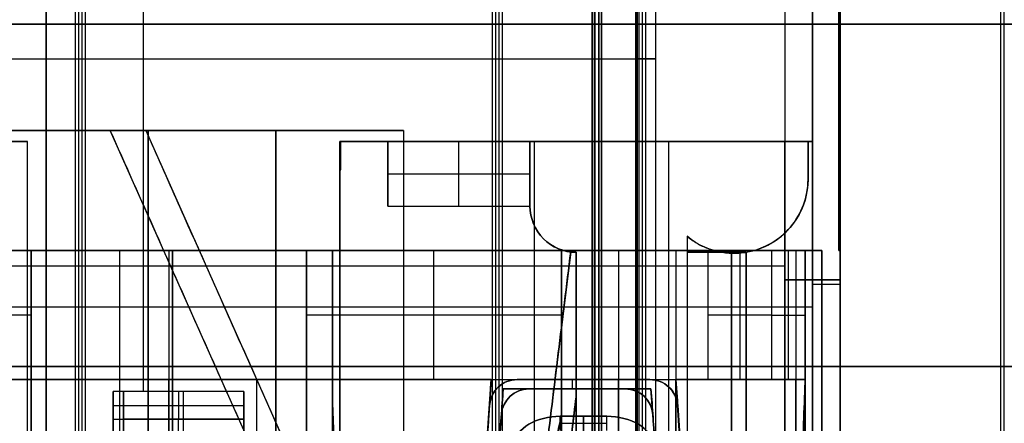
# Model space of a CAD drawing. Header units: millimetres. Extents: x -250 to 250, y -226 to 214.
# Tile 192 of 240: x 134.71 to 145.38, y -152.29 to -147.92. Entities that reach past the tile are written whole.
import ezdxf

# ---------------------------------------------------------------- set-up
doc = ezdxf.new("R2010")
doc.units = ezdxf.units.MM
doc.layers.add('Livello 01', color=7, linetype='Continuous')

# ---------------------------------------------------------------- blocks, each defined once
blk = doc.blocks.new('MCP141A19_02')
at = {"layer": 'Livello 01', "color": 253, "true_color": 0x999999}
for p, q in [((-100, 132, 6), (100, 132, 6)), ((-67.5, 113.5, 6), (67.5, 113.5, 6)), ((67.5, -113.5, 6), (-67.5, -113.5, 6)), ((100, -173.5, 6), (-100, -173.5, 6))]:
    blk.add_line(p, q, dxfattribs=at)

msp = doc.modelspace()

# ---------------------------------------------------------------- linework, layer by layer
at = {"layer": 'Livello 01', "color": 31, "true_color": 0xffcc66}
for p, q in [((139.835, -155.52, 255.468), (139.835, -136.02, 255.468)), ((139.871, -155.476, 231.368), (139.871, -135.976, 231.368)), ((139.907, -155.52, 207.468), (139.907, -136.02, 207.468)), ((139.943, -155.476, 183.368), (139.943, -135.976, 183.368)), ((141.387, -155.52, 233.47), (141.387, -136.02, 233.47)), ((141.423, -155.476, 209.371), (141.423, -135.976, 209.371)), ((141.459, -155.52, 185.47), (141.459, -136.02, 185.47)), ((141.495, -155.476, 161.371), (141.495, -135.976, 161.371))]:
    msp.add_line(p, q, dxfattribs=at)
at = {"layer": 'Livello 01', "color": 254, "true_color": 0xcad1ee}
for p, q in [((141.6, -137.87, 77.72), (141.6, -158.82, 77.72)), ((136.055, -151.95, 89.92), (136.055, -142.16, 89.92)), ((136.055, -151.95, 103.02), (136.055, -142.16, 103.02)), ((143.6, -142.45, 114.52), (143.6, -159.02, 114.52)), ((135.002, -153.85, 121.12), (135.002, -144.55, 121.12)), ((135.002, -144.55, 107.82), (135.002, -153.85, 107.82)), ((143.6, -152.87, 96.47), (143.6, -144.71, 96.47)), ((143.591, -150.42, 120.92), (143.591, -144.901, 120.92)), ((128.5, -148.345, 85.67), (141.4, -148.345, 85.67)), ((128.5, -148.345, 69.77), (141.4, -148.345, 69.77)), ((141.6, -148.345, 85.47), (141.6, -148.345, 69.97)), ((128.95, -149.12, 77.72), (138.87, -149.12, 77.72)), ((138.592, -155.625, 81.29), (135.696, -149.12, 81.29)), ((138.592, -155.625, 80.27), (135.696, -149.12, 80.27)), ((138.592, -155.625, 79.25), (135.696, -149.12, 79.25)), ((138.592, -155.625, 78.23), (135.696, -149.12, 78.23)), ((138.592, -155.625, 77.21), (135.696, -149.12, 77.21)), ((138.592, -155.625, 76.19), (135.696, -149.12, 76.19)), ((138.592, -155.625, 75.17), (135.696, -149.12, 75.17)), ((138.592, -155.625, 74.15), (135.696, -149.12, 74.15)), ((136.079, -149.12, 81.29), (138.87, -155.388, 81.29)), ((136.079, -149.12, 80.27), (138.87, -155.388, 80.27)), ((136.079, -149.12, 79.25), (138.87, -155.388, 79.25)), ((136.079, -149.12, 78.23), (138.87, -155.388, 78.23)), ((136.079, -149.12, 77.21), (138.87, -155.388, 77.21)), ((136.079, -149.12, 76.19), (138.87, -155.388, 76.19)), ((136.079, -149.12, 75.17), (138.87, -155.388, 75.17)), ((136.079, -149.12, 74.15), (138.87, -155.388, 74.15)), ((136.105, -149.12, 71.34), (136.105, -158.77, 71.34)), ((136.105, -149.12, 84.1), (136.105, -158.52, 84.1)), ((137.487, -158.52, 71.77), (137.487, -149.12, 71.77)), ((137.487, -149.12, 83.67), (137.487, -158.52, 83.67)), ((138.87, -149.12, 77.72), (138.87, -158.52, 77.72)), ((134.08, -149.24, 96.47), (134.8, -149.24, 96.47)), ((134.8, -158.42, 96.47), (134.8, -149.24, 96.47)), ((138.185, -149.55, 95.97), (138.185, -149.24, 95.97)), ((138.185, -149.55, 96.97), (138.185, -149.24, 96.97)), ((138.19, -149.24, 96.47), (138.7, -149.24, 96.47)), ((138.19, -149.54, 96.47), (138.19, -149.24, 96.47)), ((138.7, -149.94, 96.47), (138.7, -149.24, 96.47)), ((139.47, -149.94, 99.37), (139.47, -149.24, 99.37)), ((139.47, -149.94, 93.57), (139.47, -149.24, 93.57)), ((140.24, -149.94, 100.695), (140.24, -149.24, 100.695)), ((140.24, -149.94, 92.245), (140.24, -149.24, 92.245)), ((140.29, -154.372, 90.22), (140.29, -149.24, 90.22)), ((140.29, -154.369, 102.72), (140.29, -149.24, 102.72)), ((140.74, -149.24, 102.72), (140.74, -149.24, 102.02)), ((140.74, -149.24, 90.92), (140.74, -149.24, 90.22)), ((141.745, -158.731, 90.92), (141.745, -149.24, 90.92)), ((141.745, -158.731, 102.02), (141.745, -149.24, 102.02)), ((143.25, -149.24, 96.47), (143.3, -149.24, 96.47)), ((143.25, -149.65, 96.47), (143.25, -149.24, 96.47)), ((143.3, -152.87, 96.47), (143.3, -149.24, 96.47)), ((138.19, -149.4, 95.97), (138.18, -149.4, 95.97)), ((138.18, -149.4, 96.97), (138.19, -149.4, 96.97)), ((138.19, -149.39, 96.97), (138.19, -149.39, 95.97)), ((143.25, -149.445, 102.02), (143.25, -149.445, 90.92)), ((138.18, -149.56, 96.47), (138.19, -149.54, 96.47)), ((138.18, -158.42, 96.47), (138.18, -149.56, 96.47)), ((138.185, -149.55, 95.97), (138.185, -149.55, 96.97)), ((138.7, -149.59, 99.37), (140.24, -149.59, 99.37)), ((138.7, -149.59, 93.57), (138.7, -149.59, 99.37)), ((138.7, -149.59, 93.57), (140.24, -149.59, 93.57)), ((140.24, -149.59, 99.37), (140.24, -149.59, 102.02)), ((140.24, -149.59, 93.57), (140.24, -149.59, 90.92)), ((143.25, -149.65, 90.92), (143.25, -149.65, 102.02)), ((138.7, -149.94, 96.47), (140.24, -149.94, 96.47)), ((139.47, -149.94, 99.37), (139.47, -149.94, 93.57)), ((134.84, -150.42, 120.112), (134.84, -154.26, 120.112)), ((135.8, -153.85, 120.92), (135.8, -150.42, 120.92)), ((136.33, -150.42, 120.57), (136.33, -154.199, 120.57)), ((136.36, -150.42, 120.67), (136.36, -150.42, 120.57)), ((136.37, -154.42, 120.87), (136.37, -150.42, 120.87)), ((136.37, -150.42, 120.67), (136.37, -154.42, 120.67)), ((136.642, -150.42, 120.92), (136.642, -150.42, 120.87)), ((137.82, -154.26, 120.112), (137.82, -150.42, 120.112)), ((138.1, -150.42, 114.845), (140.58, -150.42, 114.845)), ((138.1, -150.42, 114.47), (138.1, -158.72, 114.47)), ((139.2, -151.82, 109.085), (139.2, -150.42, 109.085)), ((140.681, -150.436, 92.97), (140.141, -154.831, 92.97)), ((140.681, -150.436, 97.47), (140.141, -154.831, 97.47)), ((140.681, -150.436, 99.97), (140.141, -154.831, 99.97)), ((140.681, -150.436, 95.47), (140.141, -154.831, 95.47)), ((140.58, -150.42, 114.47), (140.58, -158.3, 114.47)), ((140.74, -158.731, 96.469), (140.74, -150.44, 96.469)), ((141.2, -150.42, 120.02), (141.2, -152.531, 120.02)), ((142.262, -150.44, 101.934), (142.262, -150.44, 102.02)), ((142.42, -150.42, 114.845), (143.22, -150.42, 114.845)), ((142.42, -158.3, 114.47), (142.42, -150.42, 114.47)), ((142.45, -150.45, 90.92), (142.45, -150.45, 91.173)), ((142.58, -150.44, 101.702), (142.494, -150.44, 101.702)), ((142.515, -151.82, 109.026), (142.515, -150.42, 109.026)), ((142.58, -158.731, 96.472), (142.58, -150.44, 96.472)), ((142.86, -151.82, 110.276), (142.86, -150.42, 110.276)), ((143.04, -151.82, 111.533), (143.04, -150.42, 111.533)), ((143.22, -150.42, 117.545), (143.22, -151.794, 117.545)), ((143.314, -150.42, 120.798), (143.4, -150.42, 120.798)), ((143.4, -150.42, 120.748), (143.4, -159.02, 120.748)), ((143.4, -150.42, 114.47), (143.4, -159.02, 114.47)), ((143.591, -150.42, 120.92), (143.591, -150.42, 120.891)), ((143.596, -150.42, 120.87), (143.6, -150.42, 120.87)), ((143, -150.59, 89.92), (129.11, -150.59, 89.92)), ((143, -150.59, 103.02), (129.11, -150.59, 103.02)), ((143.6, -150.735, 108.12), (143.6, -150.735, 120.82)), ((143.6, -150.74, 90.52), (143.6, -150.74, 102.42)), ((128.3, -151.03, 121.12), (143.3, -151.03, 121.12)), ((128.3, -151.03, 107.82), (143.3, -151.03, 107.82)), ((134.84, -151.12, 109.163), (133.815, -151.12, 109.181)), ((140.58, -151.12, 109.06), (137.82, -151.12, 109.109)), ((142.86, -151.12, 109.02), (142.17, -151.12, 109.032)), ((142.86, -151.12, 111.533), (143.22, -151.12, 111.533)), ((142.86, -151.12, 109.02), (142.86, -151.12, 111.533)), ((143.22, -151.794, 117.47), (143.096, -155.332, 117.47)), ((134.84, -151.82, 108.827), (134.84, -154.26, 108.827)), ((136.33, -154.199, 108.37), (136.33, -151.82, 108.37)), ((136.37, -151.82, 108.27), (136.37, -151.82, 108.37)), ((136.37, -154.42, 108.27), (136.37, -151.82, 108.27)), ((137.283, -152.684, 81.08), (137.283, -151.824, 81.08)), ((137.283, -152.684, 80.06), (137.283, -151.824, 80.06)), ((137.283, -152.684, 79.04), (137.283, -151.824, 79.04)), ((137.283, -152.684, 78.02), (137.283, -151.824, 78.02)), ((137.283, -152.684, 77), (137.283, -151.824, 77)), ((137.283, -152.684, 75.98), (137.283, -151.824, 75.98)), ((137.283, -152.684, 74.96), (137.283, -151.824, 74.96)), ((137.283, -152.684, 73.94), (137.283, -151.824, 73.94)), ((137.283, -152.684, 81.5), (137.283, -151.824, 81.5)), ((137.283, -152.684, 80.48), (137.283, -151.824, 80.48)), ((137.283, -152.684, 79.46), (137.283, -151.824, 79.46)), ((137.283, -152.684, 78.44), (137.283, -151.824, 78.44)), ((137.283, -152.684, 77.42), (137.283, -151.824, 77.42)), ((137.283, -152.684, 76.4), (137.283, -151.824, 76.4)), ((137.283, -152.684, 75.38), (137.283, -151.824, 75.38)), ((137.283, -152.684, 74.36), (137.283, -151.824, 74.36)), ((137.82, -154.26, 108.827), (137.82, -151.82, 108.827)), ((139.82, -151.82, 108.145), (139.427, -157.713, 108.145)), ((140.101, -151.82, 120.77), (141.539, -151.82, 120.77)), ((140.7, -151.92, 108.02), (140.7, -151.82, 108.02)), ((140.82, -151.82, 120.87), (140.82, -151.82, 120.67)), ((141.2, -152.531, 108.92), (141.2, -151.82, 108.92)), ((142.213, -157.713, 108.145), (141.82, -151.82, 108.145)), ((142.86, -151.82, 109.776), (143.22, -151.82, 109.776)), ((143.219, -151.82, 111.471), (143.096, -155.332, 111.471)), ((136.434, -151.95, 103.02), (136.434, -152.25, 102.72)), ((136.49, -152.25, 90.22), (136.49, -151.95, 89.92)), ((139.95, -151.92, 107.92), (139.773, -154.398, 107.92)), ((139.95, -151.92, 107.92), (141.55, -151.92, 107.92)), ((140.229, -151.92, 121.02), (141.271, -151.92, 121.02)), ((140.74, -152.005, 92.97), (140.389, -154.861, 92.97)), ((140.74, -152.005, 97.47), (140.389, -154.861, 97.47)), ((140.74, -152.005, 99.97), (140.389, -154.861, 99.97)), ((140.74, -152.005, 95.47), (140.389, -154.861, 95.47)), ((140.75, -151.92, 120.92), (140.75, -151.92, 121.12)), ((140.75, -151.92, 107.82), (140.75, -151.92, 108.02)), ((141.727, -154.398, 107.92), (141.55, -151.92, 107.92)), ((135.728, -155.93, 102.87), (135.728, -152.1, 102.87)), ((135.728, -152.1, 102.87), (137.14, -152.1, 102.87)), ((135.84, -152.1, 90.07), (137.14, -152.1, 90.07)), ((135.84, -155.93, 90.07), (135.84, -152.1, 90.07)), ((137.14, -155.93, 90.07), (137.14, -152.1, 90.07)), ((137.14, -155.93, 102.87), (137.14, -152.1, 102.87)), ((138.1, -152.074, 117.47), (138.234, -155.131, 117.47)), ((138.1, -152.076, 111.47), (138.234, -155.131, 111.47)), ((139.427, -157.713, 120.77), (139.801, -152.1, 120.77)), ((141.839, -152.1, 120.77), (142.213, -157.713, 120.77)), ((139.93, -152.198, 121.02), (139.773, -154.398, 121.02)), ((139.942, -155.087, 110.97), (140.58, -152.214, 110.97)), ((139.942, -155.087, 113.47), (140.58, -152.214, 113.47)), ((139.942, -155.087, 117.97), (140.58, -152.214, 117.97)), ((139.942, -155.087, 115.47), (140.58, -152.214, 115.47)), ((140.568, -152.217, 108.545), (140.568, -152.37, 108.417)), ((140.819, -152.531, 108.92), (140.819, -152.217, 108.545)), ((140.819, -152.217, 120.394), (140.819, -152.531, 120.02)), ((140.82, -152.217, 108.545), (140.82, -152.37, 108.417)), ((140.82, -152.217, 120.394), (140.82, -152.37, 120.522)), ((141.727, -154.398, 121.02), (141.57, -152.198, 121.02)), ((143.208, -155.336, 118.381), (143.208, -152.141, 118.83)), ((143.208, -152.141, 116.109), (143.208, -155.336, 116.558)), ((143.208, -155.336, 112.381), (143.208, -152.141, 112.83)), ((143.208, -152.152, 110.111), (143.208, -155.336, 110.558)), ((136.434, -155.78, 102.72), (136.434, -152.25, 102.72)), ((136.49, -155.78, 90.22), (136.49, -152.25, 90.22)), ((137.474, -152.254, 81.5), (137.474, -152.254, 81.08)), ((137.474, -152.254, 80.48), (137.474, -152.254, 80.06)), ((137.474, -152.254, 79.46), (137.474, -152.254, 79.04)), ((137.474, -152.254, 78.44), (137.474, -152.254, 78.02)), ((137.474, -152.254, 77.42), (137.474, -152.254, 77)), ((137.474, -152.254, 76.4), (137.474, -152.254, 75.98)), ((137.474, -152.254, 75.38), (137.474, -152.254, 74.96)), ((137.474, -152.254, 74.36), (137.474, -152.254, 73.94)), ((140.568, -152.293, 108.481), (141.072, -152.293, 108.481)), ((140.568, -152.293, 120.458), (141.072, -152.293, 120.458))]:
    msp.add_line(p, q, dxfattribs=at)
at = {"layer": 'Livello 01', "color": 254, "true_color": 0xcad1ee, "extrusion": (0, 1, 0)}
for centre, radius, start, end in [((-141.4, 85.47, -148.345), 0.2, 90, 180), ((-141.4, 69.97, -148.345), 0.2, 180, 270), ((-143.3, 120.82, -150.785), 0.3, 90, 180)]:
    msp.add_arc(centre, radius, start, end, dxfattribs=at)
at = {"layer": 'Livello 01', "color": 254, "true_color": 0xcad1ee}
for centre, radius, start, end in [((142.45, -149.65, 96.47), 0.8, 279.352, 0), ((140.74, -149.94, 96.47), 0.5, 180, 270), ((140.101, -152.12, 120.77), 0.3, 90, 176.1859), ((141.539, -152.12, 120.77), 0.3, 3.8141, 90), ((140.229, -152.22, 121.12), 0.3, 90, 175.9144), ((140.229, -152.22, 120.92), 0.3, 90, 175.9144), ((141.271, -152.22, 121.12), 0.3, 4.0856, 90), ((141.271, -152.22, 120.92), 0.3, 4.0856, 90)]:
    msp.add_arc(centre, radius, start, end, dxfattribs=at)
at = {"layer": 'Livello 01', "color": 254, "true_color": 0xcad1ee, "extrusion": (0, -1, 0)}
for centre, radius, start, end in [((143.12, 120.57, 150.42), 0.1, 0, 90), ((143.3, 120.82, 150.42), 0.1, 0, 90), ((143.3, 120.82, 150.42), 0.3, 360, 19.4996), ((143, 90.52, 150.74), 0.6, 270, 0), ((143, 102.42, 150.74), 0.6, 0, 90), ((143.3, 108.12, 150.785), 0.3, 270, 360), ((143.12, 108.37, 151.82), 0.1, 270, 0)]:
    msp.add_arc(centre, radius, start, end, dxfattribs=at)
at = {"layer": 'Livello 01', "color": 31, "true_color": 0xffcc66, "extrusion": (0, -1, 0)}
for centre, radius, start, end in [((140.928, 220.37, 151.676), 7.925, 90.0862, 270.0862), ((141, 172.37, 151.676), 7.925, 90.0862, 270.0862), ((140.928, 220.37, 151.676), 9.75, 270.0862, 90.0862), ((140.928, 220.37, 151.676), 7.925, 270.0862, 90.0862), ((141, 172.37, 151.676), 9.75, 270.0862, 90.0862), ((141, 172.37, 151.676), 7.925, 270.0862, 90.0862)]:
    msp.add_arc(centre, radius, start, end, dxfattribs=at)
at = {"layer": 'Livello 01', "color": 254, "true_color": 0xcad1ee, "extrusion": (0, 0, -1)}
for centre, radius, start, end in [((-140.229, -152.22, -121.02), 0.3, 4.0856, 90), ((-141.271, -152.22, -121.02), 0.3, 90, 175.9144), ((-138.2, -152.071, -111.47), 0.1, 357.5038, 0)]:
    msp.add_arc(centre, radius, start, end, dxfattribs=at)
at = {"layer": 'Livello 01', "color": 31, "true_color": 0xffcc66}
for points in [[(135.32, -155.52, 233.461), (135.32, -136.02, 233.461)], [(135.356, -155.476, 209.361), (135.356, -135.976, 209.361)], [(135.392, -155.52, 185.461), (135.392, -136.02, 185.461)], [(135.429, -155.476, 161.362), (135.429, -135.976, 161.362)], [(145.339, -155.52, 255.476), (145.339, -136.02, 255.476)], [(145.375, -155.476, 231.377), (145.375, -135.976, 231.377)], [(140.913, -158.176, 230.12), (140.913, -145.176, 230.12)], [(140.916, -158.176, 228.295), (140.916, -145.176, 228.295)], [(140.94, -158.176, 212.445), (140.94, -145.176, 212.445)], [(140.943, -145.176, 210.62), (140.943, -158.176, 210.62)], [(140.985, -158.176, 182.12), (140.985, -145.176, 182.12)], [(140.988, -158.176, 180.295), (140.988, -145.176, 180.295)], [(141.012, -145.176, 164.445), (141.012, -158.176, 164.445)], [(141.015, -145.176, 162.62), (141.015, -158.176, 162.62)]]:
    msp.add_open_spline(points, degree=1, dxfattribs=at)
at = {"layer": 'Livello 01', "color": 254, "true_color": 0xcad1ee}
for points, degree in [([(141.4, -137.87, 85.67), (141.4, -158.82, 85.67)], 1), ([(141.4, -158.82, 69.77), (141.4, -137.87, 69.77)], 1), ([(141.6, -137.87, 85.47), (141.6, -158.82, 85.47)], 1), ([(141.6, -137.87, 69.97), (141.6, -158.82, 69.97)], 1), ([(143, -142.46, 89.92), (143, -159.02, 89.92)], 1), ([(143, -142.46, 103.02), (143, -159.02, 103.02)], 1), ([(143.6, -142.46, 90.52), (143.6, -159.02, 90.52)], 1), ([(143.6, -159.02, 102.42), (143.6, -142.46, 102.42)], 1), ([(143.3, -142.55, 121.12), (143.3, -159.02, 121.12)], 1), ([(143.3, -159.02, 107.82), (143.3, -142.55, 107.82)], 1), ([(143.6, -142.55, 108.12), (143.6, -159.02, 108.12)], 1), ([(143.583, -150.42, 120.92), (143.583, -144.901, 120.92)], 1), ([(143.6, -150.42, 120.92), (143.6, -144.901, 120.92)], 1), ([(133.305, -149.12, 70.91), (136.105, -149.12, 70.91)], 1), ([(136.105, -149.12, 84.53), (133.305, -149.12, 84.53)], 1), ([(136.079, -149.12, 81.08), (135.696, -149.12, 81.08)], 1), ([(135.696, -149.12, 81.08), (135.696, -149.12, 81.5)], 1), ([(135.696, -149.12, 81.5), (136.079, -149.12, 81.5)], 1), ([(136.079, -149.12, 80.06), (135.696, -149.12, 80.06)], 1), ([(135.696, -149.12, 80.06), (135.696, -149.12, 80.48)], 1), ([(135.696, -149.12, 80.48), (136.079, -149.12, 80.48)], 1), ([(136.079, -149.12, 79.04), (135.696, -149.12, 79.04)], 1), ([(135.696, -149.12, 79.04), (135.696, -149.12, 79.46)], 1), ([(135.696, -149.12, 79.46), (136.079, -149.12, 79.46)], 1), ([(136.079, -149.12, 78.02), (135.696, -149.12, 78.02)], 1), ([(135.696, -149.12, 78.02), (135.696, -149.12, 78.44)], 1), ([(135.696, -149.12, 78.44), (136.079, -149.12, 78.44)], 1), ([(136.079, -149.12, 77), (135.696, -149.12, 77)], 1), ([(135.696, -149.12, 77), (135.696, -149.12, 77.42)], 1), ([(135.696, -149.12, 77.42), (136.079, -149.12, 77.42)], 1), ([(136.079, -149.12, 75.98), (135.696, -149.12, 75.98)], 1), ([(135.696, -149.12, 75.98), (135.696, -149.12, 76.4)], 1), ([(135.696, -149.12, 76.4), (136.079, -149.12, 76.4)], 1), ([(136.079, -149.12, 74.96), (135.696, -149.12, 74.96)], 1), ([(135.696, -149.12, 74.96), (135.696, -149.12, 75.38)], 1), ([(135.696, -149.12, 75.38), (136.079, -149.12, 75.38)], 1), ([(136.079, -149.12, 73.94), (135.696, -149.12, 73.94)], 1), ([(135.696, -149.12, 73.94), (135.696, -149.12, 74.36)], 1), ([(135.696, -149.12, 74.36), (136.079, -149.12, 74.36)], 1), ([(138.592, -155.625, 81.5), (135.696, -149.12, 81.5)], 1), ([(138.592, -155.625, 81.08), (135.696, -149.12, 81.08)], 1), ([(138.592, -155.625, 80.48), (135.696, -149.12, 80.48)], 1), ([(138.592, -155.625, 80.06), (135.696, -149.12, 80.06)], 1), ([(138.592, -155.625, 79.46), (135.696, -149.12, 79.46)], 1), ([(138.592, -155.625, 79.04), (135.696, -149.12, 79.04)], 1), ([(138.592, -155.625, 78.44), (135.696, -149.12, 78.44)], 1), ([(138.592, -155.625, 78.02), (135.696, -149.12, 78.02)], 1), ([(138.592, -155.625, 77.42), (135.696, -149.12, 77.42)], 1), ([(138.592, -155.625, 77), (135.696, -149.12, 77)], 1), ([(138.592, -155.625, 76.4), (135.696, -149.12, 76.4)], 1), ([(138.592, -155.625, 75.98), (135.696, -149.12, 75.98)], 1), ([(138.592, -155.625, 75.38), (135.696, -149.12, 75.38)], 1), ([(138.592, -155.625, 74.96), (135.696, -149.12, 74.96)], 1), ([(138.592, -155.625, 74.36), (135.696, -149.12, 74.36)], 1), ([(138.592, -155.625, 73.94), (135.696, -149.12, 73.94)], 1), ([(136.079, -149.12, 81.5), (136.079, -149.12, 81.08)], 1), ([(136.079, -149.12, 80.48), (136.079, -149.12, 80.06)], 1), ([(136.079, -149.12, 79.46), (136.079, -149.12, 79.04)], 1), ([(136.079, -149.12, 78.44), (136.079, -149.12, 78.02)], 1), ([(136.079, -149.12, 77.42), (136.079, -149.12, 77)], 1), ([(136.079, -149.12, 76.4), (136.079, -149.12, 75.98)], 1), ([(136.079, -149.12, 75.38), (136.079, -149.12, 74.96)], 1), ([(136.079, -149.12, 74.36), (136.079, -149.12, 73.94)], 1), ([(136.079, -149.12, 81.08), (138.87, -155.388, 81.08)], 1), ([(136.079, -149.12, 81.5), (138.87, -155.388, 81.5)], 1), ([(136.079, -149.12, 80.06), (138.87, -155.388, 80.06)], 1), ([(136.079, -149.12, 80.48), (138.87, -155.388, 80.48)], 1), ([(136.079, -149.12, 79.04), (138.87, -155.388, 79.04)], 1), ([(136.079, -149.12, 79.46), (138.87, -155.388, 79.46)], 1), ([(136.079, -149.12, 78.02), (138.87, -155.388, 78.02)], 1), ([(136.079, -149.12, 78.44), (138.87, -155.388, 78.44)], 1), ([(136.079, -149.12, 77), (138.87, -155.388, 77)], 1), ([(136.079, -149.12, 77.42), (138.87, -155.388, 77.42)], 1), ([(136.079, -149.12, 75.98), (138.87, -155.388, 75.98)], 1), ([(136.079, -149.12, 76.4), (138.87, -155.388, 76.4)], 1), ([(136.079, -149.12, 74.96), (138.87, -155.388, 74.96)], 1), ([(136.079, -149.12, 75.38), (138.87, -155.388, 75.38)], 1), ([(136.079, -149.12, 73.94), (138.87, -155.388, 73.94)], 1), ([(136.079, -149.12, 74.36), (138.87, -155.388, 74.36)], 1), ([(136.105, -149.12, 70.91), (136.105, -158.77, 70.91)], 1), ([(136.105, -158.77, 84.53), (136.105, -149.12, 84.53)], 1), ([(136.105, -149.12, 70.91), (136.105, -149.12, 71.77)], 1), ([(136.105, -149.12, 71.77), (138.87, -149.12, 71.77)], 1), ([(138.87, -149.12, 83.67), (136.105, -149.12, 83.67)], 1), ([(136.105, -149.12, 83.67), (136.105, -149.12, 84.53)], 1), ([(136.105, -158.52, 71.77), (136.105, -149.12, 71.77)], 1), ([(136.105, -149.12, 83.67), (136.105, -158.52, 83.67)], 1), ([(138.87, -149.12, 71.77), (138.87, -149.12, 83.67)], 1), ([(138.87, -149.12, 71.77), (138.87, -158.52, 71.77)], 1), ([(138.87, -149.12, 83.67), (138.87, -158.52, 83.67)], 1), ([(134.8, -149.24, 90.22), (129.65, -149.24, 90.22)], 1), ([(134.8, -149.24, 102.72), (129.65, -149.24, 102.72)], 1), ([(134.8, -154.381, 90.22), (134.8, -149.24, 90.22)], 1), ([(134.8, -149.24, 90.22), (134.8, -149.24, 102.72)], 1), ([(134.8, -154.381, 102.72), (134.8, -149.24, 102.72)], 1), ([(143, -149.24, 90.22), (138.18, -149.24, 90.22)], 1), ([(138.18, -149.24, 90.22), (138.18, -154.381, 90.22)], 1), ([(138.18, -149.24, 90.22), (138.18, -149.24, 95.97)], 1), ([(138.18, -149.24, 95.97), (138.18, -149.56, 95.97)], 1), ([(138.18, -149.56, 96.97), (138.18, -149.24, 96.97)], 1), ([(138.18, -149.24, 96.97), (138.18, -149.24, 102.72)], 1), ([(138.18, -149.24, 102.72), (138.18, -154.381, 102.72)], 1), ([(143, -149.24, 102.72), (138.18, -149.24, 102.72)], 1), ([(138.18, -149.24, 96.97), (138.19, -149.24, 96.97)], 1), ([(138.19, -149.24, 95.97), (138.18, -149.24, 95.97)], 1), ([(138.19, -149.24, 96.97), (138.19, -149.24, 95.97)], 1), ([(138.19, -149.24, 95.97), (138.19, -149.54, 95.97)], 1), ([(138.19, -149.54, 96.97), (138.19, -149.24, 96.97)], 1), ([(140.24, -149.24, 93.57), (138.7, -149.24, 93.57)], 1), ([(138.7, -149.24, 93.57), (138.7, -149.24, 99.37)], 1), ([(138.7, -149.24, 99.37), (140.24, -149.24, 99.37)], 1), ([(138.7, -149.24, 99.37), (138.7, -149.94, 99.37)], 1), ([(138.7, -149.24, 93.57), (138.7, -149.94, 93.57)], 1), ([(143.25, -149.24, 90.92), (140.24, -149.24, 90.92)], 1), ([(140.24, -149.24, 90.92), (140.24, -149.24, 93.57)], 1), ([(140.24, -149.24, 99.37), (140.24, -149.24, 102.02)], 1), ([(140.24, -149.24, 102.02), (143.25, -149.24, 102.02)], 1), ([(140.24, -149.94, 90.92), (140.24, -149.24, 90.92)], 1), ([(140.24, -149.24, 102.02), (140.24, -149.94, 102.02)], 1), ([(140.24, -149.24, 99.37), (140.24, -149.94, 99.37)], 1), ([(140.24, -149.94, 93.57), (140.24, -149.24, 93.57)], 1), ([(143, -159.02, 90.22), (143, -149.24, 90.22)], 1), ([(143, -149.24, 102.72), (143, -159.02, 102.72)], 1), ([(143.25, -149.24, 102.02), (143.25, -149.24, 90.92)], 1), ([(143.25, -149.24, 90.92), (143.25, -149.65, 90.92)], 1), ([(143.25, -149.24, 102.02), (143.25, -149.65, 102.02)], 1), ([(143.3, -149.24, 90.52), (143.3, -149.24, 102.42)], 1), ([(143.3, -149.24, 90.52), (143.3, -159.02, 90.52)], 1), ([(143.3, -159.02, 102.42), (143.3, -149.24, 102.42)], 1), ([(138.18, -149.56, 96.97), (138.19, -149.54, 96.97)], 1), ([(138.19, -149.54, 95.97), (138.18, -149.56, 95.97)], 1), ([(138.18, -149.56, 95.97), (138.18, -149.56, 96.97)], 1), ([(138.19, -149.54, 95.97), (138.19, -149.54, 96.97)], 1), ([(143.25, -149.65, 102.02), (143.25, -149.65, 98.32), (143.25, -149.65, 94.62), (143.25, -149.65, 90.92)], 3), ([(138.7, -149.94, 99.37), (140.24, -149.94, 99.37)], 1), ([(138.7, -149.94, 93.57), (138.7, -149.94, 99.37)], 1), ([(138.7, -149.94, 93.57), (140.24, -149.94, 93.57)], 1), ([(140.24, -149.94, 99.37), (140.24, -149.94, 102.02)], 1), ([(140.24, -149.94, 93.57), (140.24, -149.94, 90.92)], 1), ([(140.24, -149.94, 99.37), (140.24, -149.94, 93.57)], 1), ([(141.94, -150.267, 90.92), (141.94, -158.731, 90.92)], 1), ([(143.12, -150.42, 120.67), (129.62, -150.42, 120.67)], 1), ([(129.885, -150.42, 120.92), (143.3, -150.42, 120.92)], 1), ([(129.885, -150.42, 120.87), (143.12, -150.42, 120.87)], 1), ([(133.815, -150.42, 109.181), (134.84, -150.42, 109.163)], 1), ([(134.84, -150.42, 109.285), (134.64, -150.42, 109.285)], 1), ([(134.64, -150.42, 119.655), (134.84, -150.42, 119.655)], 1), ([(134.84, -150.42, 109.163), (134.84, -150.42, 109.285)], 1), ([(134.84, -150.42, 119.655), (134.84, -150.42, 120.57)], 1), ([(134.84, -150.42, 120.57), (137.82, -150.42, 120.57)], 1), ([(134.84, -150.42, 120.57), (134.84, -154.26, 120.57)], 1), ([(134.84, -150.42, 109.163), (134.84, -151.82, 109.163)], 1), ([(134.84, -150.42, 119.655), (134.84, -158.2, 119.655)], 1), ([(134.84, -158.2, 109.285), (134.84, -150.42, 109.285)], 1), ([(137.82, -150.42, 119.655), (138.1, -150.42, 119.655)], 1), ([(138.1, -150.42, 109.285), (137.82, -150.42, 109.285)], 1), ([(137.82, -150.42, 109.285), (137.82, -150.42, 109.109)], 1), ([(137.82, -150.42, 120.57), (137.82, -150.42, 119.655)], 1), ([(137.82, -154.26, 120.57), (137.82, -150.42, 120.57)], 1), ([(137.82, -151.82, 109.109), (137.82, -150.42, 109.109)], 1), ([(137.82, -150.42, 109.109), (140.58, -150.42, 109.06)], 1), ([(137.82, -158.2, 119.655), (137.82, -150.42, 119.655)], 1), ([(137.82, -150.42, 109.285), (137.82, -158.2, 109.285)], 1), ([(138.1, -150.42, 119.655), (138.1, -150.42, 109.285)], 1), ([(138.1, -158.72, 119.655), (138.1, -150.42, 119.655)], 1), ([(138.1, -150.42, 109.285), (138.1, -158.72, 109.285)], 1), ([(140.141, -154.831, 93.47), (140.681, -150.436, 93.47)], 1), ([(140.681, -150.436, 92.47), (140.141, -154.831, 92.47)], 1), ([(140.141, -154.831, 97.97), (140.681, -150.436, 97.97)], 1), ([(140.681, -150.436, 96.97), (140.141, -154.831, 96.97)], 1), ([(140.141, -154.831, 100.47), (140.681, -150.436, 100.47)], 1), ([(140.681, -150.436, 99.47), (140.141, -154.831, 99.47)], 1), ([(140.141, -154.831, 95.97), (140.681, -150.436, 95.97)], 1), ([(140.681, -150.436, 94.97), (140.141, -154.831, 94.97)], 1), ([(140.58, -150.42, 109.06), (140.58, -150.42, 120.02)], 1), ([(140.58, -150.42, 120.02), (141.82, -150.42, 120.02)], 1), ([(140.58, -152.531, 120.02), (140.58, -150.42, 120.02)], 1), ([(140.58, -150.42, 109.06), (140.58, -151.82, 109.06)], 1), ([(140.681, -150.436, 92.47), (140.681, -150.436, 93.47)], 1), ([(140.681, -150.436, 94.97), (140.681, -150.436, 95.97)], 1), ([(140.681, -150.436, 96.97), (140.681, -150.436, 97.97)], 1), ([(140.681, -150.436, 99.47), (140.681, -150.436, 100.47)], 1), ([(140.681, -150.436, 93.47), (140.701, -150.438, 93.47), (140.72, -150.44, 93.47), (140.74, -150.44, 93.47)], 3), ([(140.74, -150.44, 96.97), (140.72, -150.44, 96.97), (140.701, -150.438, 96.97), (140.681, -150.436, 96.97)], 3), ([(140.681, -150.436, 100.47), (140.701, -150.438, 100.47), (140.72, -150.44, 100.47), (140.74, -150.44, 100.47)], 3), ([(140.74, -150.44, 94.97), (140.72, -150.44, 94.97), (140.701, -150.438, 94.97), (140.681, -150.436, 94.97)], 3), ([(140.74, -150.44, 92.47), (140.72, -150.44, 92.47), (140.701, -150.438, 92.47), (140.681, -150.436, 92.47)], 3), ([(140.681, -150.436, 97.97), (140.701, -150.438, 97.97), (140.72, -150.44, 97.97), (140.74, -150.44, 97.97)], 3), ([(140.74, -150.44, 99.47), (140.72, -150.44, 99.47), (140.701, -150.438, 99.47), (140.681, -150.436, 99.47)], 3), ([(140.681, -150.436, 95.97), (140.701, -150.438, 95.97), (140.72, -150.44, 95.97), (140.74, -150.44, 95.97)], 3), ([(140.74, -155.029, 90.92), (140.74, -150.44, 90.92)], 1), ([(140.74, -150.44, 102.02), (140.74, -155.026, 102.02)], 1), ([(140.74, -150.44, 90.92), (140.74, -150.44, 92.47)], 1), ([(140.74, -150.44, 100.47), (140.74, -150.44, 102.02)], 1), ([(140.74, -152.005, 100.47), (140.74, -150.44, 100.47)], 1), ([(140.74, -150.44, 99.47), (140.74, -152.005, 99.47)], 1), ([(140.74, -150.44, 97.97), (140.74, -150.44, 99.47)], 1), ([(140.74, -152.005, 97.97), (140.74, -150.44, 97.97)], 1), ([(140.74, -150.44, 96.97), (140.74, -152.005, 96.97)], 1), ([(140.74, -150.44, 95.97), (140.74, -150.44, 96.97)], 1), ([(140.74, -152.005, 95.97), (140.74, -150.44, 95.97)], 1), ([(140.74, -150.44, 94.97), (140.74, -152.005, 94.97)], 1), ([(140.74, -150.44, 93.47), (140.74, -150.44, 94.97)], 1), ([(140.74, -152.005, 93.47), (140.74, -150.44, 93.47)], 1), ([(140.74, -150.44, 92.47), (140.74, -152.005, 92.47)], 1), ([(141.82, -150.42, 120.02), (141.82, -158.3, 120.02)], 1), ([(141.945, -158.731, 102.02), (141.945, -150.44, 102.02)], 1), ([(141.945, -150.44, 102.02), (142.58, -150.44, 102.02)], 1), ([(142.17, -150.42, 109.032), (142.86, -150.42, 109.02)], 1), ([(142.17, -151.82, 109.032), (142.17, -150.42, 109.032)], 1), ([(142.42, -150.42, 119.42), (142.42, -150.42, 109.52)], 1), ([(142.42, -150.42, 119.42), (142.42, -158.3, 119.42)], 1), ([(142.42, -158.3, 109.52), (142.42, -150.42, 109.52)], 1), ([(142.58, -150.44, 91.56), (142.58, -158.731, 91.56)], 1), ([(142.58, -150.44, 102.02), (142.58, -150.44, 101.808), (142.58, -150.44, 101.596), (142.58, -150.44, 101.385)], 3), ([(142.58, -150.44, 101.385), (142.58, -150.44, 98.11), (142.58, -150.44, 94.835), (142.58, -150.44, 91.56)], 3), ([(142.58, -158.731, 101.385), (142.58, -150.44, 101.385)], 1), ([(142.86, -150.42, 109.02), (142.86, -150.42, 111.533)], 1), ([(142.86, -150.42, 111.533), (143.22, -150.42, 111.533)], 1), ([(142.86, -151.82, 111.533), (142.86, -150.42, 111.533)], 1), ([(142.86, -151.82, 109.02), (142.86, -150.42, 109.02)], 1), ([(143.12, -150.42, 120.67), (143.12, -159.02, 120.67)], 1), ([(143.12, -150.42, 120.87), (143.12, -159.02, 120.87)], 1), ([(143.22, -159.02, 120.57), (143.22, -150.42, 120.57)], 1), ([(143.22, -150.42, 120.57), (143.22, -150.42, 114.52)], 1), ([(143.22, -150.42, 114.52), (143.22, -159.12, 114.52)], 1), ([(143.22, -159.12, 114.42), (143.22, -150.42, 114.42)], 1), ([(143.22, -150.42, 114.42), (143.22, -150.42, 111.533)], 1), ([(143.22, -150.42, 114.42), (143.4, -150.42, 114.42)], 1), ([(143.4, -150.42, 114.52), (143.22, -150.42, 114.52)], 1), ([(143.22, -150.42, 111.533), (143.22, -151.794, 111.533)], 1), ([(143.3, -150.42, 120.92), (143.3, -159.02, 120.92)], 1), ([(143.4, -159.02, 120.82), (143.4, -150.42, 120.82)], 1), ([(143.4, -150.42, 120.677), (143.4, -150.42, 120.82)], 1), ([(143.4, -150.42, 114.42), (143.4, -150.42, 114.52)], 1), ([(143.4, -159.02, 114.52), (143.4, -150.42, 114.52)], 1), ([(143.4, -150.42, 114.42), (143.4, -159.02, 114.42)], 1), ([(143.4, -150.42, 120.677), (143.4, -159.02, 120.677)], 1), ([(143.583, -150.42, 120.92), (143.6, -150.42, 120.92)], 1), ([(143.6, -159.02, 120.82), (143.6, -150.42, 120.82)], 1), ([(143.6, -150.42, 120.82), (143.6, -150.42, 120.92)], 1), ([(143.096, -155.332, 118.381), (143.22, -151.794, 118.879)], 1), ([(143.22, -151.794, 116.061), (143.096, -155.332, 116.558)], 1), ([(143.096, -155.332, 112.381), (143.22, -151.794, 112.879)], 1), ([(143.22, -151.794, 111.533), (143.219, -151.82, 111.533)], 1), ([(143.22, -151.794, 116.061), (143.22, -151.794, 117), (143.22, -151.794, 117.939), (143.22, -151.794, 118.879)], 3), ([(143.22, -151.794, 118.879), (143.22, -154.68, 118.473)], 1), ([(143.22, -154.68, 116.466), (143.22, -151.794, 116.061)], 1), ([(143.22, -151.794, 112.879), (143.22, -154.68, 112.473)], 1), ([(143.22, -151.794, 111.533), (143.22, -151.795, 111.982), (143.22, -151.794, 112.43), (143.22, -151.794, 112.879)], 3), ([(139.82, -151.82, 108.27), (133.52, -151.82, 108.27)], 1), ([(133.815, -151.82, 109.181), (134.84, -151.82, 109.163)], 1), ([(134.84, -151.82, 108.37), (137.82, -151.82, 108.37)], 1), ([(134.84, -151.82, 109.163), (134.84, -151.82, 108.37)], 1), ([(134.84, -154.26, 108.37), (134.84, -151.82, 108.37)], 1), ([(137.82, -151.82, 108.37), (137.82, -151.82, 109.109)], 1), ([(137.82, -151.82, 109.109), (140.58, -151.82, 109.06)], 1), ([(137.82, -151.82, 108.37), (137.82, -154.26, 108.37)], 1), ([(139.373, -158.52, 108.02), (139.82, -151.82, 108.02)], 1), ([(139.427, -157.713, 108.27), (139.82, -151.82, 108.27)], 1), ([(139.82, -151.82, 108.02), (141.82, -151.82, 108.02)], 1), ([(139.82, -151.82, 108.02), (139.82, -151.82, 108.27)], 1), ([(141.539, -151.82, 120.87), (140.101, -151.82, 120.87)], 1), ([(140.101, -151.82, 120.67), (141.539, -151.82, 120.67)], 1), ([(140.101, -151.82, 120.87), (140.101, -151.82, 120.67)], 1), ([(140.58, -151.82, 108.92), (141.82, -151.82, 108.92)], 1), ([(140.58, -151.82, 109.06), (140.58, -151.82, 108.92)], 1), ([(140.58, -151.82, 108.92), (140.58, -152.531, 108.92)], 1), ([(141.539, -151.82, 120.67), (141.539, -151.82, 120.87)], 1), ([(141.82, -151.82, 108.27), (142.213, -157.713, 108.27)], 1), ([(141.82, -151.82, 108.02), (141.82, -151.82, 108.27)], 1), ([(141.82, -151.82, 108.02), (142.279, -158.7, 108.02)], 1), ([(143.12, -151.82, 108.27), (141.82, -151.82, 108.27)], 1), ([(141.82, -151.82, 108.92), (141.944, -151.82, 108.92), (142.068, -151.82, 108.959), (142.17, -151.82, 109.032)], 3), ([(141.82, -158.3, 108.92), (141.82, -151.82, 108.92)], 1), ([(142.17, -151.82, 109.032), (142.86, -151.82, 109.02)], 1), ([(143.219, -151.82, 111.533), (142.86, -151.82, 111.533)], 1), ([(142.86, -151.82, 109.02), (142.86, -151.82, 111.533)], 1), ([(143.22, -151.82, 110.064), (143.096, -155.332, 110.558)], 1), ([(143.12, -159.02, 108.27), (143.12, -151.82, 108.27)], 1), ([(143.219, -151.82, 111.533), (143.22, -151.82, 110.064)], 1), ([(143.22, -151.82, 108.37), (143.22, -159.02, 108.37)], 1), ([(143.22, -154.68, 110.466), (143.22, -151.82, 110.064)], 1), ([(143.22, -151.82, 110.064), (143.22, -151.82, 108.37)], 1), ([(137.14, -151.95, 103.02), (135.728, -151.95, 103.02)], 1), ([(135.728, -151.95, 103.02), (135.728, -156.08, 103.02)], 1), ([(135.728, -152.25, 102.72), (135.728, -151.95, 103.02)], 1), ([(137.14, -151.95, 89.92), (135.84, -151.95, 89.92)], 1), ([(135.84, -151.95, 89.92), (135.84, -156.08, 89.92)], 1), ([(135.84, -152.25, 90.22), (135.84, -151.95, 89.92)], 1), ([(137.14, -156.08, 89.92), (137.14, -151.95, 89.92)], 1), ([(137.14, -151.95, 89.92), (137.14, -152.25, 90.22)], 1), ([(137.14, -156.08, 103.02), (137.14, -151.95, 103.02)], 1), ([(137.14, -152.25, 102.72), (137.14, -151.95, 103.02)], 1), ([(139.95, -151.92, 108.02), (139.773, -154.398, 108.02)], 1), ([(139.773, -154.398, 107.82), (139.95, -151.92, 107.82)], 1), ([(141.55, -151.92, 108.02), (139.95, -151.92, 108.02)], 1), ([(139.95, -151.92, 107.82), (141.55, -151.92, 107.82)], 1), ([(139.95, -151.92, 108.02), (139.95, -151.92, 107.82)], 1), ([(141.271, -151.92, 121.12), (140.229, -151.92, 121.12)], 1), ([(140.229, -151.92, 121.12), (140.229, -151.92, 120.92)], 1), ([(141.271, -151.92, 120.92), (140.229, -151.92, 120.92)], 1), ([(140.389, -154.861, 92.47), (140.74, -152.005, 92.47)], 1), ([(140.74, -152.005, 93.47), (140.389, -154.861, 93.47)], 1), ([(140.389, -154.861, 96.97), (140.74, -152.005, 96.97)], 1), ([(140.389, -154.861, 97.97), (140.74, -152.005, 97.97)], 1), ([(140.74, -152.005, 99.47), (140.389, -154.861, 99.47)], 1), ([(140.74, -152.005, 100.47), (140.389, -154.861, 100.47)], 1), ([(140.389, -154.861, 94.97), (140.74, -152.005, 94.97)], 1), ([(140.389, -154.861, 95.97), (140.74, -152.005, 95.97)], 1), ([(140.74, -152.005, 99.47), (140.74, -152.005, 100.47)], 1), ([(140.74, -152.005, 96.97), (140.74, -152.005, 97.97)], 1), ([(140.74, -152.005, 94.97), (140.74, -152.005, 95.97)], 1), ([(140.74, -152.005, 92.47), (140.74, -152.005, 93.47)], 1), ([(141.271, -151.92, 121.12), (141.271, -151.92, 120.92)], 1), ([(141.55, -151.92, 108.02), (141.55, -151.92, 107.82)], 1), ([(141.727, -154.398, 108.02), (141.55, -151.92, 108.02)], 1), ([(141.55, -151.92, 107.82), (141.727, -154.398, 107.82)], 1), ([(138.1, -152.071, 112.819), (138.1, -152.073, 112.819), (138.1, -152.074, 112.819), (138.1, -152.076, 112.819)], 3), ([(138.1, -152.071, 110.12), (138.1, -152.071, 112.819)], 1), ([(138.1, -152.076, 110.12), (138.1, -152.074, 110.12), (138.1, -152.073, 110.12), (138.1, -152.071, 110.12)], 3), ([(138.1, -152.074, 117.492), (138.1, -152.074, 117.934), (138.1, -152.075, 118.377), (138.1, -152.075, 118.819)], 3), ([(138.1, -152.076, 116.12), (138.1, -152.075, 116.577), (138.1, -152.074, 117.035), (138.1, -152.074, 117.492)], 3), ([(138.234, -155.131, 118.389), (138.189, -154.113, 118.532), (138.145, -153.094, 118.676), (138.1, -152.075, 118.819)], 3), ([(138.1, -152.075, 118.819), (138.1, -153.096, 118.676), (138.1, -154.117, 118.532), (138.1, -155.137, 118.389)], 3), ([(138.234, -155.131, 112.389), (138.189, -154.113, 112.532), (138.145, -153.094, 112.676), (138.1, -152.076, 112.819)], 3), ([(138.1, -152.076, 112.819), (138.1, -153.096, 112.676), (138.1, -154.117, 112.532), (138.1, -155.137, 112.389)], 3), ([(138.1, -155.137, 110.55), (138.1, -154.117, 110.407), (138.1, -153.096, 110.264), (138.1, -152.076, 110.12)], 3), ([(138.1, -152.076, 110.12), (138.145, -153.094, 110.264), (138.189, -154.113, 110.407), (138.234, -155.131, 110.55)], 3), ([(138.1, -155.137, 116.55), (138.1, -154.117, 116.407), (138.1, -153.096, 116.264), (138.1, -152.076, 116.12)], 3), ([(138.1, -152.076, 116.12), (138.145, -153.094, 116.264), (138.189, -154.113, 116.407), (138.234, -155.131, 116.55)], 3), ([(138.1, -152.076, 110.12), (138.1, -152.076, 112.819)], 1), ([(139.427, -157.713, 120.67), (139.801, -152.1, 120.67)], 1), ([(139.801, -152.1, 120.87), (139.427, -157.713, 120.87)], 1), ([(139.801, -152.1, 120.67), (139.801, -152.1, 120.87)], 1), ([(141.839, -152.1, 120.87), (141.839, -152.1, 120.67)], 1), ([(141.839, -152.1, 120.67), (142.213, -157.713, 120.67)], 1), ([(142.213, -157.713, 120.87), (141.839, -152.1, 120.87)], 1), ([(139.93, -152.198, 121.12), (139.773, -154.398, 121.12)], 1), ([(139.93, -152.198, 120.92), (139.773, -154.398, 120.92)], 1), ([(139.93, -152.198, 121.12), (139.93, -152.198, 120.92)], 1), ([(139.942, -155.087, 110.49), (140.58, -152.214, 110.49)], 1), ([(140.58, -152.214, 111.45), (139.942, -155.087, 111.45)], 1), ([(139.942, -155.087, 112.99), (140.58, -152.214, 112.99)], 1), ([(139.942, -155.087, 113.95), (140.58, -152.214, 113.95)], 1), ([(139.942, -155.087, 117.49), (140.58, -152.214, 117.49)], 1), ([(139.942, -155.087, 118.45), (140.58, -152.214, 118.45)], 1), ([(140.58, -152.214, 114.99), (139.942, -155.087, 114.99)], 1), ([(139.942, -155.087, 115.95), (140.58, -152.214, 115.95)], 1), ([(140.568, -152.217, 108.545), (141.072, -152.217, 108.545)], 1), ([(141.072, -152.217, 120.394), (140.568, -152.217, 120.394)], 1), ([(140.568, -152.217, 108.545), (140.568, -152.37, 108.417)], 1), ([(140.568, -152.37, 120.522), (140.568, -152.217, 120.394)], 1), ([(140.58, -152.214, 113.95), (140.58, -153.606, 113.95)], 1), ([(140.58, -153.606, 112.99), (140.58, -152.214, 112.99)], 1), ([(140.58, -152.214, 112.99), (140.58, -152.214, 113.95)], 1), ([(140.58, -153.606, 110.49), (140.58, -152.214, 110.49)], 1), ([(140.58, -152.214, 110.49), (140.58, -152.214, 111.45)], 1), ([(140.58, -152.214, 111.45), (140.58, -153.606, 111.45)], 1), ([(140.58, -152.214, 118.45), (140.58, -153.606, 118.45)], 1), ([(140.58, -153.606, 117.49), (140.58, -152.214, 117.49)], 1), ([(140.58, -152.214, 117.49), (140.58, -152.214, 118.45)], 1), ([(140.58, -152.214, 115.95), (140.58, -153.606, 115.95)], 1), ([(140.58, -153.606, 114.99), (140.58, -152.214, 114.99)], 1), ([(140.58, -152.214, 114.99), (140.58, -152.214, 115.95)], 1), ([(141.072, -152.37, 108.417), (141.072, -152.217, 108.545)], 1), ([(141.072, -152.37, 120.522), (141.072, -152.217, 120.394)], 1), ([(141.57, -152.198, 121.12), (141.57, -152.198, 120.92)], 1), ([(141.727, -154.398, 121.12), (141.57, -152.198, 121.12)], 1), ([(141.727, -154.398, 120.92), (141.57, -152.198, 120.92)], 1), ([(135.728, -155.78, 102.72), (135.728, -152.25, 102.72)], 1), ([(135.728, -152.25, 102.72), (137.14, -152.25, 102.72)], 1), ([(137.14, -152.25, 90.22), (135.84, -152.25, 90.22)], 1), ([(135.84, -152.25, 90.22), (135.84, -155.78, 90.22)], 1), ([(137.14, -155.78, 90.22), (137.14, -152.25, 90.22)], 1), ([(137.14, -152.25, 102.72), (137.14, -155.78, 102.72)], 1)]:
    msp.add_open_spline(points, degree=degree, dxfattribs=at)
for points, knots in [([(143.3, -149.24, 102.42), (143.3, -149.24, 102.461), (143.288, -149.24, 102.519), (143.261, -149.24, 102.569), (143.239, -149.24, 102.602), (143.226, -149.24, 102.618), (143.199, -149.24, 102.645), (143.184, -149.24, 102.658), (143.151, -149.24, 102.679), (143.132, -149.24, 102.689), (143.079, -149.24, 102.712), (143.041, -149.24, 102.719), (143, -149.24, 102.72)], [0, 0, 0, 0, 0.1184698, 0.1777047, 0.1777047, 0.2369396, 0.2369396, 0.2961745, 0.2961745, 0.3554094, 0.3554094, 0.4738792, 0.4738792, 0.4738792, 0.4738792]), ([(143, -149.24, 90.22), (143.041, -149.24, 90.22), (143.099, -149.24, 90.231), (143.15, -149.24, 90.258), (143.182, -149.24, 90.28), (143.198, -149.24, 90.294), (143.226, -149.24, 90.321), (143.238, -149.24, 90.336), (143.26, -149.24, 90.368), (143.27, -149.24, 90.387), (143.292, -149.24, 90.44), (143.3, -149.24, 90.479), (143.3, -149.24, 90.52)], [0, 0, 0, 0, 0.1184698, 0.1777047, 0.1777047, 0.2369396, 0.2369396, 0.2961745, 0.2961745, 0.3554094, 0.3554094, 0.4738792, 0.4738792, 0.4738792, 0.4738792]), ([(143.25, -149.65, 90.92), (143.249, -149.806, 90.92), (143.208, -149.948, 90.92), (143.043, -150.209, 90.92), (142.93, -150.308, 90.92), (142.651, -150.44, 90.92), (142.502, -150.463, 90.92), (142.197, -150.425, 90.92), (142.061, -150.366, 90.92), (141.94, -150.267, 90.92)], [0, 0, 0, 0, 0.458609, 0.458609, 0.917217, 0.917217, 1.375826, 1.375826, 1.834434, 1.834434, 1.834434, 1.834434]), ([(142.58, -150.44, 102.02), (142.768, -150.408, 102.02), (142.938, -150.312, 102.02), (143.121, -150.096, 102.02), (143.169, -150.014, 102.02), (143.233, -149.838, 102.02), (143.25, -149.746, 102.02), (143.25, -149.65, 102.02)], [0, 0, 0, 0, 0.570199, 0.570199, 0.855299, 0.855299, 1.140398, 1.140398, 1.140398, 1.140398]), ([(140.74, -150.44, 90.92), (140.609, -150.44, 90.92), (140.479, -150.386, 90.92), (140.294, -150.201, 90.92), (140.24, -150.07, 90.92), (140.24, -149.94, 90.92)], [0, 0, 0, 0, 0.4026117, 0.4026117, 0.8052234, 0.8052234, 0.8052234, 0.8052234]), ([(140.24, -149.94, 102.02), (140.24, -150.07, 102.02), (140.294, -150.201, 102.02), (140.479, -150.386, 102.02), (140.609, -150.44, 102.02), (140.74, -150.44, 102.02)], [0, 0, 0, 0, 0.4026117, 0.4026117, 0.8052234, 0.8052234, 0.8052234, 0.8052234]), ([(141.94, -150.267, 90.92), (141.975, -150.295, 90.92), (142.012, -150.32, 90.922), (142.067, -150.353, 90.932), (142.086, -150.363, 90.936), (142.124, -150.381, 90.946), (142.144, -150.389, 90.953), (142.196, -150.41, 90.972), (142.233, -150.421, 90.989), (142.288, -150.434, 91.022), (142.306, -150.437, 91.034), (142.333, -150.441, 91.054), (142.347, -150.443, 91.065), (142.362, -150.445, 91.079), (142.369, -150.446, 91.085), (142.373, -150.446, 91.089), (142.376, -150.447, 91.091), (142.4, -150.449, 91.113), (142.425, -150.45, 91.14), (142.465, -150.45, 91.192), (142.478, -150.45, 91.212), (142.497, -150.449, 91.244), (142.503, -150.448, 91.256), (142.516, -150.447, 91.28), (142.522, -150.447, 91.294), (142.566, -150.443, 91.394), (142.58, -150.44, 91.482), (142.58, -150.44, 91.56)], [0, 0, 0, 0, 0.131242, 0.131242, 0.196863, 0.196863, 0.262484, 0.262484, 0.393726, 0.393726, 0.459347, 0.459347, 0.492157, 0.508562, 0.516765, 0.516765, 0.524968, 0.524968, 0.65621, 0.65621, 0.721831, 0.721831, 0.754641, 0.754641, 0.787452, 0.787452, 1.049935, 1.049935, 1.049935, 1.049935]), ([(141.82, -150.42, 120.02), (141.977, -150.42, 120.02), (142.133, -150.42, 119.955), (142.355, -150.42, 119.733), (142.42, -150.42, 119.577), (142.42, -150.42, 119.42)], [0, 0, 0, 0, 0.4831341, 0.4831341, 0.9662681, 0.9662681, 0.9662681, 0.9662681]), ([(142.58, -150.44, 101.385), (142.58, -150.44, 101.551), (142.512, -150.44, 101.716), (142.276, -150.44, 101.951), (142.111, -150.44, 102.02), (141.945, -150.44, 102.02)], [-1.022634, -1.022634, -1.022634, -1.022634, -0.511317, -0.511317, 0, 0, 0, 0]), ([(142.42, -150.42, 109.52), (142.42, -150.42, 109.425), (142.397, -150.42, 109.33), (142.31, -150.42, 109.161), (142.247, -150.42, 109.087), (142.17, -150.42, 109.032)], [0, 0, 0, 0, 0.2873347, 0.2873347, 0.5746694, 0.5746694, 0.5746694, 0.5746694]), ([(143.12, -150.42, 120.87), (143.18, -150.42, 120.87), (143.24, -150.42, 120.851), (143.339, -150.42, 120.783), (143.378, -150.42, 120.733), (143.4, -150.42, 120.677)], [0, 0, 0, 0, 0.1832339, 0.1832339, 0.3664677, 0.3664677, 0.3664677, 0.3664677]), ([(140.101, -151.82, 120.87), (140.025, -151.82, 120.87), (139.951, -151.849, 120.87), (139.841, -151.952, 120.87), (139.806, -152.025, 120.87), (139.801, -152.1, 120.87)], [-0.4617302, -0.4617302, -0.4617302, -0.4617302, -0.2308651, -0.2308651, 0, 0, 0, 0]), ([(139.801, -152.1, 120.67), (139.806, -152.025, 120.67), (139.841, -151.952, 120.67), (139.951, -151.849, 120.67), (140.025, -151.82, 120.67), (140.101, -151.82, 120.67)], [-0.4617302, -0.4617302, -0.4617302, -0.4617302, -0.2308651, -0.2308651, 0, 0, 0, 0]), ([(141.839, -152.1, 120.87), (141.834, -152.025, 120.87), (141.799, -151.952, 120.87), (141.689, -151.849, 120.87), (141.615, -151.82, 120.87), (141.539, -151.82, 120.87)], [-0.4617302, -0.4617302, -0.4617302, -0.4617302, -0.2308651, -0.2308651, 0, 0, 0, 0]), ([(141.539, -151.82, 120.67), (141.615, -151.82, 120.67), (141.689, -151.849, 120.67), (141.799, -151.952, 120.67), (141.834, -152.025, 120.67), (141.839, -152.1, 120.67)], [-0.4617302, -0.4617302, -0.4617302, -0.4617302, -0.2308651, -0.2308651, 0, 0, 0, 0]), ([(140.07, -152.517, 108.903), (140.078, -152.436, 108.807), (140.135, -152.359, 108.714), (140.318, -152.249, 108.583), (140.443, -152.217, 108.545), (140.568, -152.217, 108.545)], [-0.7695503, -0.7695503, -0.7695503, -0.7695503, -0.3847752, -0.3847752, 0, 0, 0, 0]), ([(140.568, -152.217, 120.394), (140.443, -152.217, 120.394), (140.318, -152.249, 120.356), (140.135, -152.359, 120.225), (140.078, -152.436, 120.132), (140.07, -152.517, 120.036)], [-0.7695503, -0.7695503, -0.7695503, -0.7695503, -0.3847752, -0.3847752, 0, 0, 0, 0]), ([(141.072, -152.217, 108.545), (141.197, -152.217, 108.545), (141.322, -152.249, 108.583), (141.505, -152.359, 108.714), (141.562, -152.436, 108.807), (141.57, -152.517, 108.903)], [-0.7695503, -0.7695503, -0.7695503, -0.7695503, -0.3847752, -0.3847752, 0, 0, 0, 0]), ([(141.57, -152.517, 120.036), (141.562, -152.436, 120.132), (141.505, -152.359, 120.225), (141.322, -152.249, 120.356), (141.197, -152.217, 120.394), (141.072, -152.217, 120.394)], [-0.7695503, -0.7695503, -0.7695503, -0.7695503, -0.3847752, -0.3847752, 0, 0, 0, 0])]:
    msp.add_open_spline(points, degree=3, knots=knots, dxfattribs=at)

# ---------------------------------------------------------------- block references
at = {"layer": 'Livello 01', "extrusion": (-2.22045e-16, 1, 3.32574e-17), "rotation": 180}
msp.add_blockref('MCP141A19_02', (-98, 158.47, -153.97), dxfattribs=at)

doc.saveas('drawing.dxf')
